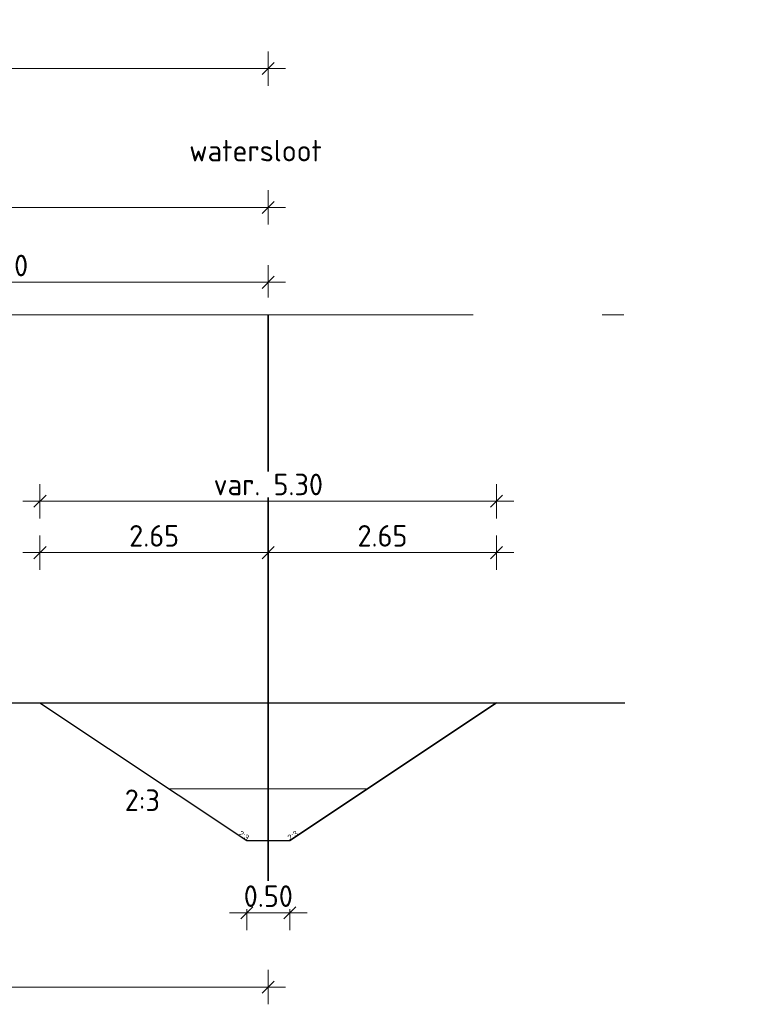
# Model space of a CAD drawing. Header units: metres. Extents: x 149234 to 159511, y 484155 to 486733.
# Tile 87 of 92: x 159406.52 to 159414.88, y 484428.56 to 484439.98. Entities that reach past the tile are written whole.
import ezdxf

# ---------------------------------------------------------------- set-up
doc = ezdxf.new("R2010")
doc.units = ezdxf.units.M
doc.linetypes.add('AL-NAP_LIJN', pattern=[15.25, 12, -1.5, 0.25, -1.5])
doc.layers.get('0').update_dxf_attribs({"lineweight": 25})
doc.layers.get('Defpoints').update_dxf_attribs({"color": 211, "lineweight": 25})
for name, color, linetype, lineweight in [('N-WE-GR-BOOM-1e-SD', 90, 'Continuous', 25), ('N-WE-VH-KANTVERHARDING-G', 7, 'Continuous', 30), ('X-XX-AL-M', 7, 'Continuous', 18), ('X-XX-AL-NAP-G', 7, 'AL-NAP_LIJN', 18), ('X-XX-AL-PROFIEL-B-G', 7, 'Continuous', 25), ('X-XX-AL-PROFIELEN_NIEUWE-G', 7, 'Continuous', 35), ('X-XX-AL-T25', 7, 'Continuous', 25)]:
    doc.layers.add(name, color=color, linetype=linetype, lineweight=lineweight)
doc.layers.add('N-WE-KG-GRENS_POLDERWEG-G', color=7, linetype='KG-PERCEEL', lineweight=35, true_color=0x0000e6)
doc.layers.add('N-WE-RI-VACUUMLEIDING-G', color=1, linetype='RI-VACUUM', lineweight=35, true_color=0xff0000)
doc.styles.add('Civitas Arial', font='arial.ttf')
doc.styles.add('NLCS-ISO-M100-T25', font='NLCS-ISO.ttf')
doc.styles.get("Standard").update_dxf_attribs({"font": 'NLCS-ISO.ttf'})
doc.linetypes.add('KG-PERCEEL', pattern='A,5.5,-2,["P",Standard,S=1.8,R=0,X=-0.5,Y=-0.9],-2,5.5,-2,[5,NLCS.shx,S=0.75,R=0,X=0,Y=0],-2', length=19)
doc.linetypes.add('RI-VACUUM', pattern='A,7,-2,["V",Standard,S=1.8,R=0,X=-0.5,Y=-0.9],-2,7,-2,[102,NLCS.shx,S=1,R=180,X=0,Y=0],-2', length=22)
doc.dimstyles.new('NLCS-M100-T25-SCHRAP-X_L2_H1', dxfattribs={"dimscale": 0.1, "dimtxt": 2.5, "dimasz": 1.4, "dimexe": 2, "dimexo": 2, "dimgap": 0.7, "dimtad": 1, "dimzin": 0, "dimdsep": 46, "dimtxsty": 'NLCS-ISO-M100-T25', "dimblk": 'OBLIQUE', "dimcen": 0, "dimdle": 2, "dimclrd": 256, "dimclre": 256, "dimclrt": 256, "dimadec": 1, "dimazin": 0, "dimtfac": 1, "dimtofl": 0, "dimtmove": 1, "dimatfit": 0, "dimldrblk": 'OBLIQUE', "dimfxl": 2, "dimfxlon": 1, "dimtfill": 1, "dimtfillclr": 254, "dimtolj": 1, "dimtzin": 0, "dimlwd": 18, "dimlwe": 18, "dimarcsym": 0})

# ---------------------------------------------------------------- blocks, each defined once
blk = doc.blocks.new('_Oblique')
at = {"color": 0, "linetype": 'ByBlock', "lineweight": -2}
blk.add_line((-0.5, -0.5), (0.5, 0.5), dxfattribs=at)
blk = doc.blocks.new('*D372')
at = {"layer": 'Defpoints', "color": 0, "transparency": 16777216}
for p in [(159400.429, 484431.775), (159409.404, 484429.992), (159409.404, 484428.759)]:
    blk.add_point(p, dxfattribs=at)
at = {"layer": 'N-WE-RI-VACUUMLEIDING-G', "linetype": 'Continuous', "lineweight": 18, "transparency": 16777216}
for p, q in [((159400.429, 484428.959), (159400.429, 484428.559)), ((159409.404, 484428.959), (159409.404, 484428.559)), ((159400.229, 484428.759), (159409.604, 484428.759))]:
    blk.add_line(p, q, dxfattribs=at)
at = {"layer": 'N-WE-RI-VACUUMLEIDING-G', "lineweight": 18, "transparency": 16777216, "xscale": 0.14, "yscale": 0.14, "zscale": 0.14, "rotation": 180}
blk.add_blockref('_Oblique', (159400.429, 484428.759), dxfattribs=at)
at = {"layer": 'N-WE-RI-VACUUMLEIDING-G', "lineweight": 18, "transparency": 16777216, "xscale": 0.14, "yscale": 0.14, "zscale": 0.14}
blk.add_blockref('_Oblique', (159409.404, 484428.759), dxfattribs=at)
at = {"layer": 'N-WE-RI-VACUUMLEIDING-G', "transparency": 16777216, "insert": (159404.916, 484428.992), "char_height": 0.25, "attachment_point": 5, "style": 'NLCS-ISO-M100-T25', "bg_fill": 3, "box_fill_scale": 1.1, "bg_fill_color": 256, "bg_fill_true_color": 13158600, "bg_fill_transparency": 0}
blk.add_mtext('\\A1;Grond aankoop', dxfattribs=at)
blk = doc.blocks.new('*D373')
at = {"layer": 'Defpoints', "color": 0, "transparency": 16777216}
for p in [(159409.404, 484439.417), (159400.544, 484436.559), (159409.404, 484436.559)]:
    blk.add_point(p, dxfattribs=at)
at = {"layer": 'X-XX-AL-PROFIELEN_NIEUWE-G', "linetype": 'Continuous', "lineweight": 18, "transparency": 16777216}
for p, q in [((159400.544, 484439.217), (159400.544, 484439.617)), ((159409.404, 484439.217), (159409.404, 484439.617)), ((159400.344, 484439.417), (159409.604, 484439.417))]:
    blk.add_line(p, q, dxfattribs=at)
at = {"layer": 'X-XX-AL-PROFIELEN_NIEUWE-G', "lineweight": 18, "transparency": 16777216, "xscale": 0.14, "yscale": 0.14, "zscale": 0.14, "rotation": 180}
blk.add_blockref('_Oblique', (159400.544, 484439.417), dxfattribs=at)
at = {"layer": 'X-XX-AL-PROFIELEN_NIEUWE-G', "lineweight": 18, "transparency": 16777216, "xscale": 0.14, "yscale": 0.14, "zscale": 0.14}
blk.add_blockref('_Oblique', (159409.404, 484439.417), dxfattribs=at)
at = {"layer": 'X-XX-AL-PROFIELEN_NIEUWE-G', "transparency": 16777216, "insert": (159404.974, 484439.612), "char_height": 0.25, "attachment_point": 5, "style": 'NLCS-ISO-M100-T25', "bg_fill": 3, "box_fill_scale": 1.1, "bg_fill_color": 256, "bg_fill_true_color": 13158600, "bg_fill_transparency": 0}
blk.add_mtext('\\A1;var. 8.86', dxfattribs=at)
blk = doc.blocks.new('*U314')
blk.add_line((3, 2), (0.6, 0.4))
at = {"layer": 'Defpoints', "color": 6, "style": 'Civitas Arial'}
blk.add_text('2:3', height=0.0625, rotation=33.6901, dxfattribs=at).set_placement((0.6, 0.4))
blk = doc.blocks.new('*U313')
blk.add_line((-3, 2), (-0.6, 0.4))
at = {"layer": 'Defpoints', "color": 6, "style": 'Civitas Arial'}
blk.add_text('2:3', height=0.0625, rotation=326.3099, dxfattribs=at).set_placement((-0.7, 0.467))
blk = doc.blocks.new('*D361')
at = {"layer": 'Defpoints', "color": 0, "transparency": 16777216}
for p in [(159409.154, 484430.459), (159409.654, 484430.459)]:
    blk.add_point(p, dxfattribs=at)
at = {"layer": 'X-XX-AL-M', "linetype": 'Continuous', "lineweight": 18, "transparency": 16777216}
for p, q in [((159409.154, 484429.819), (159409.154, 484429.419)), ((159409.654, 484429.819), (159409.654, 484429.419)), ((159408.954, 484429.619), (159409.854, 484429.619))]:
    blk.add_line(p, q, dxfattribs=at)
at = {"layer": 'X-XX-AL-M', "transparency": 16777216, "insert": (159409.404, 484429.814), "char_height": 0.25, "attachment_point": 5, "style": 'NLCS-ISO-M100-T25', "bg_fill": 3, "box_fill_scale": 1.1, "bg_fill_color": 256, "bg_fill_true_color": 13158600, "bg_fill_transparency": 0}
blk.add_mtext('\\A1;0.50', dxfattribs=at)
at = {"layer": 'Defpoints', "color": 0, "transparency": 16777216}
blk.add_point((159409.654, 484429.619), dxfattribs=at)
at = {"layer": 'X-XX-AL-M', "lineweight": 18, "transparency": 16777216, "xscale": 0.14, "yscale": 0.14, "zscale": 0.14, "rotation": 180}
blk.add_blockref('_Oblique', (159409.154, 484429.619), dxfattribs=at)
at = {"layer": 'X-XX-AL-M', "lineweight": 18, "transparency": 16777216, "xscale": 0.14, "yscale": 0.14, "zscale": 0.14}
blk.add_blockref('_Oblique', (159409.654, 484429.619), dxfattribs=at)
blk = doc.blocks.new('*D362')
at = {"layer": 'Defpoints', "color": 0, "transparency": 16777216}
for p in [(159409.404, 484433.8), (159406.754, 484432.059), (159409.404, 484432.039)]:
    blk.add_point(p, dxfattribs=at)
at = {"layer": 'X-XX-AL-M', "linetype": 'Continuous', "lineweight": 18, "transparency": 16777216}
for p, q in [((159406.754, 484433.6), (159406.754, 484434)), ((159409.404, 484433.6), (159409.404, 484434)), ((159406.554, 484433.8), (159409.604, 484433.8))]:
    blk.add_line(p, q, dxfattribs=at)
at = {"layer": 'X-XX-AL-M', "lineweight": 18, "transparency": 16777216, "xscale": 0.14, "yscale": 0.14, "zscale": 0.14, "rotation": 180}
blk.add_blockref('_Oblique', (159406.754, 484433.8), dxfattribs=at)
at = {"layer": 'X-XX-AL-M', "lineweight": 18, "transparency": 16777216, "xscale": 0.14, "yscale": 0.14, "zscale": 0.14}
blk.add_blockref('_Oblique', (159409.404, 484433.8), dxfattribs=at)
at = {"layer": 'X-XX-AL-M', "transparency": 16777216, "insert": (159408.079, 484433.995), "char_height": 0.25, "attachment_point": 5, "style": 'NLCS-ISO-M100-T25', "bg_fill": 3, "box_fill_scale": 1.1, "bg_fill_color": 256, "bg_fill_true_color": 13158600, "bg_fill_transparency": 0}
blk.add_mtext('\\A1;2.65', dxfattribs=at)
blk = doc.blocks.new('*D363')
at = {"layer": 'Defpoints', "color": 0, "transparency": 16777216}
for p in [(159412.054, 484433.8), (159412.054, 484432.059), (159409.404, 484432.039)]:
    blk.add_point(p, dxfattribs=at)
at = {"layer": 'X-XX-AL-M', "linetype": 'Continuous', "lineweight": 18, "transparency": 16777216}
for p, q in [((159409.404, 484433.6), (159409.404, 484434)), ((159412.054, 484433.6), (159412.054, 484434)), ((159409.204, 484433.8), (159412.254, 484433.8))]:
    blk.add_line(p, q, dxfattribs=at)
at = {"layer": 'X-XX-AL-M', "lineweight": 18, "transparency": 16777216, "xscale": 0.14, "yscale": 0.14, "zscale": 0.14, "rotation": 180}
blk.add_blockref('_Oblique', (159409.404, 484433.8), dxfattribs=at)
at = {"layer": 'X-XX-AL-M', "lineweight": 18, "transparency": 16777216, "xscale": 0.14, "yscale": 0.14, "zscale": 0.14}
blk.add_blockref('_Oblique', (159412.054, 484433.8), dxfattribs=at)
at = {"layer": 'X-XX-AL-M', "transparency": 16777216, "insert": (159410.729, 484433.995), "char_height": 0.25, "attachment_point": 5, "style": 'NLCS-ISO-M100-T25', "bg_fill": 3, "box_fill_scale": 1.1, "bg_fill_color": 256, "bg_fill_true_color": 13158600, "bg_fill_transparency": 0}
blk.add_mtext('\\A1;2.65', dxfattribs=at)
blk = doc.blocks.new('*D364')
at = {"layer": 'Defpoints', "color": 0, "transparency": 16777216}
for p in [(159412.054, 484434.396), (159406.754, 484432.059), (159412.054, 484432.059)]:
    blk.add_point(p, dxfattribs=at)
at = {"layer": 'X-XX-AL-M', "linetype": 'Continuous', "lineweight": 18, "transparency": 16777216}
for p, q in [((159406.754, 484434.196), (159406.754, 484434.596)), ((159412.054, 484434.196), (159412.054, 484434.596)), ((159406.554, 484434.396), (159412.254, 484434.396))]:
    blk.add_line(p, q, dxfattribs=at)
at = {"layer": 'X-XX-AL-M', "lineweight": 18, "transparency": 16777216, "xscale": 0.14, "yscale": 0.14, "zscale": 0.14, "rotation": 180}
blk.add_blockref('_Oblique', (159406.754, 484434.396), dxfattribs=at)
at = {"layer": 'X-XX-AL-M', "lineweight": 18, "transparency": 16777216, "xscale": 0.14, "yscale": 0.14, "zscale": 0.14}
blk.add_blockref('_Oblique', (159412.054, 484434.396), dxfattribs=at)
at = {"layer": 'X-XX-AL-M', "transparency": 16777216, "insert": (159409.404, 484434.591), "char_height": 0.25, "attachment_point": 5, "style": 'NLCS-ISO-M100-T25', "bg_fill": 3, "box_fill_scale": 1.1, "bg_fill_color": 256, "bg_fill_true_color": 13158600, "bg_fill_transparency": 0}
blk.add_mtext('\\A1;var. 5.30', dxfattribs=at)
blk = doc.blocks.new('*D360')
at = {"layer": 'Defpoints', "color": 0, "transparency": 16777216}
for p in [(159409.404, 484437.806), (159390.404, 484436.559), (159409.404, 484436.559)]:
    blk.add_point(p, dxfattribs=at)
at = {"layer": 'X-XX-AL-M', "linetype": 'Continuous', "lineweight": 18, "transparency": 16777216}
for p, q in [((159390.404, 484437.606), (159390.404, 484438.006)), ((159409.404, 484437.606), (159409.404, 484438.006)), ((159390.204, 484437.806), (159409.604, 484437.806))]:
    blk.add_line(p, q, dxfattribs=at)
at = {"layer": 'X-XX-AL-M', "lineweight": 18, "transparency": 16777216, "xscale": 0.14, "yscale": 0.14, "zscale": 0.14, "rotation": 180}
blk.add_blockref('_Oblique', (159390.404, 484437.806), dxfattribs=at)
at = {"layer": 'X-XX-AL-M', "lineweight": 18, "transparency": 16777216, "xscale": 0.14, "yscale": 0.14, "zscale": 0.14}
blk.add_blockref('_Oblique', (159409.404, 484437.806), dxfattribs=at)
at = {"layer": 'X-XX-AL-M', "transparency": 16777216, "insert": (159399.904, 484438.001), "char_height": 0.25, "attachment_point": 5, "style": 'NLCS-ISO-M100-T25', "bg_fill": 3, "box_fill_scale": 1.1, "bg_fill_color": 256, "bg_fill_true_color": 13158600, "bg_fill_transparency": 0}
blk.add_mtext('\\A1;19.00', dxfattribs=at)
blk = doc.blocks.new('*D484')
at = {"layer": 'Defpoints', "color": 0, "transparency": 16777216}
for p in [(159403.304, 484438.006), (159409.404, 484436.937), (159409.404, 484436.559)]:
    blk.add_point(p, dxfattribs=at)
at = {"layer": 'N-WE-GR-BOOM-1e-SD', "linetype": 'Continuous', "lineweight": 18, "transparency": 16777216}
for p, q in [((159403.304, 484437.137), (159403.304, 484436.737)), ((159409.404, 484436.759), (159409.404, 484437.137)), ((159403.104, 484436.937), (159409.604, 484436.937))]:
    blk.add_line(p, q, dxfattribs=at)
at = {"layer": 'N-WE-GR-BOOM-1e-SD', "lineweight": 18, "transparency": 16777216, "xscale": 0.14, "yscale": 0.14, "zscale": 0.14, "rotation": 180}
blk.add_blockref('_Oblique', (159403.304, 484436.937), dxfattribs=at)
at = {"layer": 'N-WE-GR-BOOM-1e-SD', "lineweight": 18, "transparency": 16777216, "xscale": 0.14, "yscale": 0.14, "zscale": 0.14}
blk.add_blockref('_Oblique', (159409.404, 484436.937), dxfattribs=at)
at = {"layer": 'N-WE-GR-BOOM-1e-SD', "transparency": 16777216, "insert": (159406.354, 484437.132), "char_height": 0.25, "attachment_point": 5, "style": 'NLCS-ISO-M100-T25', "bg_fill": 3, "box_fill_scale": 1.1, "bg_fill_color": 256, "bg_fill_true_color": 13158600, "bg_fill_transparency": 0}
blk.add_mtext('\\A1;6.10', dxfattribs=at)

msp = doc.modelspace()

# ---------------------------------------------------------------- linework, layer by layer
at = {"layer": 'N-WE-KG-GRENS_POLDERWEG-G'}
msp.add_line((159409.404, 484436.559), (159409.404, 484429.992), dxfattribs=at)
at = {"layer": 'X-XX-AL-NAP-G'}
msp.add_line((159003.28, 484436.559), (159511.076, 484436.559), dxfattribs=at)
at = {"layer": 'X-XX-AL-PROFIEL-B-G', "flags": 128}
msp.add_lwpolyline([(159400.429, 484432.347), (159402.458, 484432.059), (159413.541, 484432.059)], dxfattribs=at)

# ---------------------------------------------------------------- texts
at = {"layer": 'X-XX-AL-PROFIELEN_NIEUWE-G', "style": 'NLCS-ISO-M100-T25'}
msp.add_text('watersloot', height=0.25, dxfattribs=at).set_placement((159408.486, 484438.34))

# ---------------------------------------------------------------- next in the draw order: dimensions: what is measured, and where the dimension line sits
at = {"layer": 'N-WE-RI-VACUUMLEIDING-G'}
dim = msp.add_linear_dim(base=(159409.404, 484428.759), p1=(159400.429, 484431.775), p2=(159409.404, 484429.992), text='Grond aankoop', dimstyle='NLCS-M100-T25-SCHRAP-X_L2_H1', dxfattribs=at)
dim.commit()
dim.dimension.update_dxf_attribs({"geometry": '*D372', "text_midpoint": (159404.916, 484428.992)})
at = {"layer": 'X-XX-AL-PROFIELEN_NIEUWE-G'}
dim = msp.add_linear_dim(base=(159409.404, 484439.417), p1=(159400.544, 484436.559), p2=(159409.404, 484436.559), text='var. <>', dimstyle='NLCS-M100-T25-SCHRAP-X_L2_H1', dxfattribs=at)
dim.commit()
dim.dimension.update_dxf_attribs({"geometry": '*D373', "text_midpoint": (159404.974, 484439.612)})

# ---------------------------------------------------------------- next in the draw order: linework, layer by layer
at = {"layer": 'N-WE-VH-KANTVERHARDING-G', "lineweight": 30, "flags": 128}
msp.add_lwpolyline([(159406.754, 484432.059), (159409.154, 484430.459), (159409.654, 484430.459), (159412.054, 484432.059)], dxfattribs=at)
at = {"layer": 'N-WE-VH-KANTVERHARDING-G', "flags": 128}
msp.add_lwpolyline([(159409.154, 484430.459), (159409.654, 484430.459)], dxfattribs=at)
at = {"layer": 'X-XX-AL-NAP-G'}
msp.add_line((159408.254, 484431.059), (159410.554, 484431.059), dxfattribs=at)

# ---------------------------------------------------------------- next in the draw order: block references
at = {"layer": 'N-WE-VH-KANTVERHARDING-G'}
for name, p in [('*U313', (159409.754, 484430.059)), ('*U314', (159409.054, 484430.059))]:
    msp.add_blockref(name, p, dxfattribs=at)

# ---------------------------------------------------------------- next in the draw order: texts
at = {"layer": 'X-XX-AL-T25', "style": 'NLCS-ISO-M100-T25'}
msp.add_text('2:3', height=0.25, dxfattribs=at).set_placement((159407.738, 484430.802))

# ---------------------------------------------------------------- next in the draw order: dimensions: what is measured, and where the dimension line sits
at = {"layer": 'N-WE-GR-BOOM-1e-SD'}
dim = msp.add_linear_dim(base=(159409.404, 484436.937), p1=(159403.304, 484438.006), p2=(159409.404, 484436.559), dimstyle='NLCS-M100-T25-SCHRAP-X_L2_H1', dxfattribs=at)
dim.commit()
dim.dimension.update_dxf_attribs({"geometry": '*D484', "text_midpoint": (159406.354, 484437.132)})

# ---------------------------------------------------------------- next in the draw order: dimensions: what is measured, and where the dimension line sits
at = {"layer": 'X-XX-AL-M'}
for base, p1, p2, picture, middle in [((159409.404, 484437.806), (159390.404, 484436.559), (159409.404, 484436.559), '*D360', (159399.904, 484438.001)), ((159409.404, 484433.8), (159406.754, 484432.059), (159409.404, 484432.039), '*D362', (159408.079, 484433.995))]:
    dim = msp.add_linear_dim(base=base, p1=p1, p2=p2, dimstyle='NLCS-M100-T25-SCHRAP-X_L2_H1', dxfattribs=at)
    dim.commit()
    dim.dimension.update_dxf_attribs({"geometry": picture, "text_midpoint": middle})
dim = msp.add_linear_dim(base=(159409.654, 484429.619), p1=(159409.154, 484430.459), p2=(159409.654, 484430.459), dimstyle='NLCS-M100-T25-SCHRAP-X_L2_H1', dxfattribs=at)
dim.commit()
dim.dimension.update_dxf_attribs({"geometry": '*D361', "text_midpoint": (159409.404, 484429.619), "dimtype": 160})

# ---------------------------------------------------------------- next in the draw order: dimensions: what is measured, and where the dimension line sits
dim = msp.add_linear_dim(base=(159412.054, 484433.8), p1=(159409.404, 484432.039), p2=(159412.054, 484432.059), dimstyle='NLCS-M100-T25-SCHRAP-X_L2_H1', dxfattribs=at)
dim.commit()
dim.dimension.update_dxf_attribs({"geometry": '*D363', "text_midpoint": (159410.729, 484433.995)})

# ---------------------------------------------------------------- next in the draw order: dimensions: what is measured, and where the dimension line sits
dim = msp.add_linear_dim(base=(159412.054, 484434.396), p1=(159406.754, 484432.059), p2=(159412.054, 484432.059), text='var. <>', dimstyle='NLCS-M100-T25-SCHRAP-X_L2_H1', dxfattribs=at)
dim.commit()
dim.dimension.update_dxf_attribs({"geometry": '*D364', "text_midpoint": (159409.404, 484434.591)})

doc.saveas('drawing.dxf')
